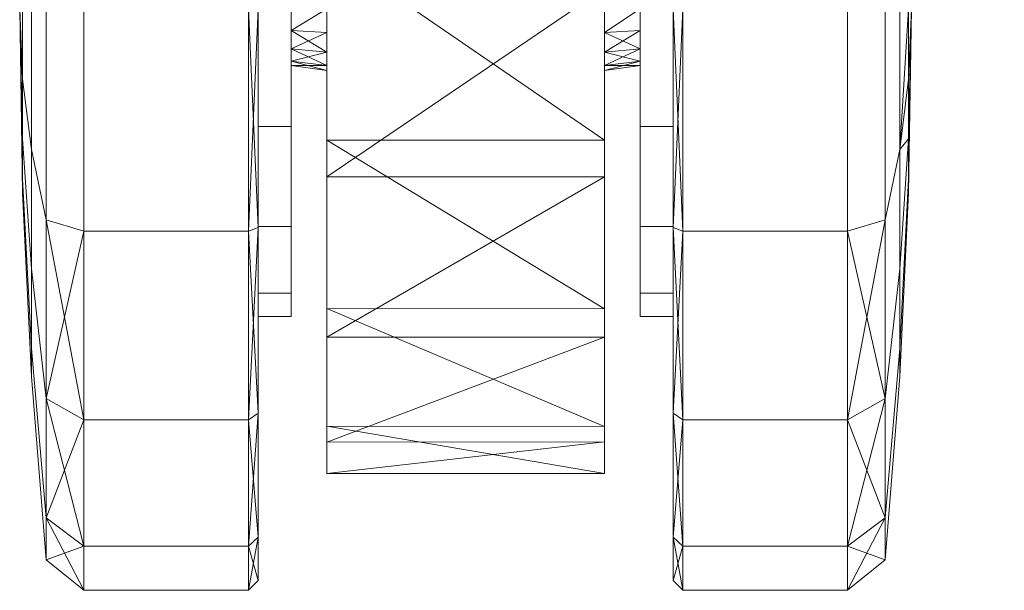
# Model space of a CAD drawing. Header units: inches. Extents: x 813 to 1305, y 19 to 194.
# Tile 70 of 163: x 1159.23 to 1161.23, y 62.81 to 63.97. Entities that reach past the tile are written whole.
import ezdxf

# ---------------------------------------------------------------- set-up
doc = ezdxf.new("R2010")
doc.units = ezdxf.units.IN
doc.header["$MEASUREMENT"] = 0
doc.layers.add('CET color Grey2', color=7, linetype='Continuous', true_color=0x060606)
doc.layers.add('CET color Grey98', color=7, linetype='Continuous', true_color=0xfafafa)
doc.layers.add('CET Default', color=7, linetype='Continuous')

# ---------------------------------------------------------------- blocks, each defined once
blk = doc.blocks.new('*C286')
at = {"layer": 'CET color Grey2', "linetype": 'Continuous', "lineweight": 0}
for points in [[(11.6028, 16.8235, 1.6331), (11.6028, 16.9135, 1.1811), (11.526, 16.8519, 1.1811), (11.6028, 16.8235, 1.6331)], [(11.526, 16.8519, 1.1811), (11.6028, 16.9135, 1.1811), (11.526, 16.7666, 0.7527), (11.526, 16.8519, 1.1811)], [(11.6028, 16.9135, 1.1811), (11.6028, 16.8235, 0.7291), (11.526, 16.7666, 0.7527), (11.6028, 16.9135, 1.1811)], [(11.937, 16.8235, 1.6331), (11.9567, 16.8054, 1.6256), (11.937, 16.9135, 1.1811), (11.937, 16.8235, 1.6331)], [(11.9567, 16.8054, 1.6256), (11.9567, 16.8938, 1.1811), (11.937, 16.9135, 1.1811), (11.9567, 16.8054, 1.6256)], [(11.937, 16.9135, 1.1811), (11.9567, 16.8938, 1.1811), (11.937, 16.8235, 0.7291), (11.937, 16.9135, 1.1811)], [(12.8189, 16.8235, 0.7291), (12.7992, 16.8054, 0.7367), (12.8189, 16.9135, 1.1811), (12.8189, 16.8235, 0.7291)], [(12.7992, 16.8054, 0.7367), (12.7992, 16.8938, 1.1811), (12.8189, 16.9135, 1.1811), (12.7992, 16.8054, 0.7367)], [(12.8189, 16.9135, 1.1811), (12.7992, 16.8938, 1.1811), (12.8189, 16.8235, 1.6331), (12.8189, 16.9135, 1.1811)], [(13.1531, 16.8235, 0.7291), (13.1531, 16.9135, 1.1811), (13.2299, 16.8519, 1.1811), (13.1531, 16.8235, 0.7291)], [(13.2299, 16.8519, 1.1811), (13.1531, 16.9135, 1.1811), (13.2299, 16.7666, 1.6095), (13.2299, 16.8519, 1.1811)], [(13.1531, 16.9135, 1.1811), (13.1531, 16.8235, 1.6331), (13.2299, 16.7666, 1.6095), (13.1531, 16.9135, 1.1811)], [(11.9567, 16.8938, 1.1811), (11.9567, 16.8054, 0.7367), (11.937, 16.8235, 0.7291), (11.9567, 16.8938, 1.1811)], [(12.7992, 16.8938, 1.1811), (12.7992, 16.8054, 1.6256), (12.8189, 16.8235, 1.6331), (12.7992, 16.8938, 1.1811)], [(11.526, 16.7666, 1.6095), (11.6028, 16.8235, 1.6331), (11.526, 16.8519, 1.1811), (11.526, 16.7666, 1.6095)], [(13.2299, 16.7666, 0.7527), (13.1531, 16.8235, 0.7291), (13.2299, 16.8519, 1.1811), (13.2299, 16.7666, 0.7527)], [(11.6028, 16.5675, 2.0163), (11.6028, 16.8235, 1.6331), (11.526, 16.7666, 1.6095), (11.6028, 16.5675, 2.0163)], [(11.526, 16.7666, 0.7527), (11.6028, 16.8235, 0.7291), (11.526, 16.524, 0.3895), (11.526, 16.7666, 0.7527)], [(11.6028, 16.8235, 0.7291), (11.6028, 16.5675, 0.346), (11.526, 16.524, 0.3895), (11.6028, 16.8235, 0.7291)], [(11.937, 16.5675, 2.0163), (11.9567, 16.5536, 2.0024), (11.937, 16.8235, 1.6331), (11.937, 16.5675, 2.0163)], [(11.9567, 16.5536, 2.0024), (11.9567, 16.8054, 1.6256), (11.937, 16.8235, 1.6331), (11.9567, 16.5536, 2.0024)], [(11.937, 16.8235, 0.7291), (11.9567, 16.8054, 0.7367), (11.937, 16.5675, 0.346), (11.937, 16.8235, 0.7291)], [(12.8189, 16.5675, 0.346), (12.7992, 16.5536, 0.3599), (12.8189, 16.8235, 0.7291), (12.8189, 16.5675, 0.346)], [(12.7992, 16.5536, 0.3599), (12.7992, 16.8054, 0.7367), (12.8189, 16.8235, 0.7291), (12.7992, 16.5536, 0.3599)], [(12.8189, 16.8235, 1.6331), (12.7992, 16.8054, 1.6256), (12.8189, 16.5675, 2.0163), (12.8189, 16.8235, 1.6331)], [(13.1531, 16.5675, 0.346), (13.1531, 16.8235, 0.7291), (13.2299, 16.7666, 0.7527), (13.1531, 16.5675, 0.346)], [(13.2299, 16.7666, 1.6095), (13.1531, 16.8235, 1.6331), (13.2299, 16.524, 1.9727), (13.2299, 16.7666, 1.6095)], [(13.1531, 16.8235, 1.6331), (13.1531, 16.5675, 2.0163), (13.2299, 16.524, 1.9727), (13.1531, 16.8235, 1.6331)], [(11.9567, 16.8054, 0.7367), (11.9567, 16.5536, 0.3599), (11.937, 16.5675, 0.346), (11.9567, 16.8054, 0.7367)], [(12.7992, 16.8054, 1.6256), (12.7992, 16.5536, 2.0024), (12.8189, 16.5675, 2.0163), (12.7992, 16.8054, 1.6256)], [(11.526, 16.524, 1.9727), (11.6028, 16.5675, 2.0163), (11.526, 16.7666, 1.6095), (11.526, 16.524, 1.9727)], [(13.2299, 16.524, 0.3895), (13.1531, 16.5675, 0.346), (13.2299, 16.7666, 0.7527), (13.2299, 16.524, 0.3895)], [(12.6598, 16.6123, 1.5249), (12.6598, 16.6762, 1.1416), (12.0962, 16.6122, 1.525), (12.6598, 16.6123, 1.5249)], [(12.6598, 16.6762, 1.1416), (12.0962, 16.6762, 1.1418), (12.0962, 16.6122, 1.525), (12.6598, 16.6762, 1.1416)], [(12.6598, 16.6762, 1.1416), (12.6598, 16.5804, 0.765), (12.0962, 16.6762, 1.1418), (12.6598, 16.6762, 1.1416)], [(12.6598, 16.5804, 0.765), (12.0962, 16.5806, 0.7653), (12.0962, 16.6762, 1.1418), (12.6598, 16.5804, 0.765)], [(12.6598, 16.3994, 1.85), (12.6598, 16.6123, 1.5249), (12.0962, 16.3994, 1.8501), (12.6598, 16.3994, 1.85)], [(12.6598, 16.6123, 1.5249), (12.0962, 16.6122, 1.525), (12.0962, 16.3994, 1.8501), (12.6598, 16.6123, 1.5249)], [(12.6598, 16.5804, 0.765), (12.6598, 16.3412, 0.4588), (12.0962, 16.5806, 0.7653), (12.6598, 16.5804, 0.765)], [(12.6598, 16.3412, 0.4588), (12.0962, 16.3415, 0.4591), (12.0962, 16.5806, 0.7653), (12.6598, 16.3412, 0.4588)], [(11.6028, 16.1843, 2.2723), (11.6028, 16.5675, 2.0163), (11.526, 16.524, 1.9727), (11.6028, 16.1843, 2.2723)], [(11.526, 16.524, 0.3895), (11.6028, 16.5675, 0.346), (11.526, 16.1608, 0.1468), (11.526, 16.524, 0.3895)], [(11.6028, 16.5675, 0.346), (11.6028, 16.1843, 0.0899), (11.526, 16.1608, 0.1468), (11.6028, 16.5675, 0.346)], [(11.937, 16.1843, 2.2723), (11.9567, 16.1768, 2.2541), (11.937, 16.5675, 2.0163), (11.937, 16.1843, 2.2723)], [(11.9567, 16.1768, 2.2541), (11.9567, 16.5536, 2.0024), (11.937, 16.5675, 2.0163), (11.9567, 16.1768, 2.2541)], [(11.937, 16.5675, 0.346), (11.9567, 16.5536, 0.3599), (11.937, 16.1843, 0.0899), (11.937, 16.5675, 0.346)], [(12.8189, 16.1843, 0.0899), (12.7992, 16.1768, 0.1081), (12.8189, 16.5675, 0.346), (12.8189, 16.1843, 0.0899)], [(12.7992, 16.1768, 0.1081), (12.7992, 16.5536, 0.3599), (12.8189, 16.5675, 0.346), (12.7992, 16.1768, 0.1081)], [(12.8189, 16.5675, 2.0163), (12.7992, 16.5536, 2.0024), (12.8189, 16.1843, 2.2723), (12.8189, 16.5675, 2.0163)], [(13.1531, 16.1843, 0.0899), (13.1531, 16.5675, 0.346), (13.2299, 16.524, 0.3895), (13.1531, 16.1843, 0.0899)], [(13.2299, 16.524, 1.9727), (13.1531, 16.5675, 2.0163), (13.2299, 16.1608, 2.2154), (13.2299, 16.524, 1.9727)], [(13.1531, 16.5675, 2.0163), (13.1531, 16.1843, 2.2723), (13.2299, 16.1608, 2.2154), (13.1531, 16.5675, 2.0163)], [(11.9567, 16.5536, 0.3599), (11.9567, 16.1768, 0.1081), (11.937, 16.1843, 0.0899), (11.9567, 16.5536, 0.3599)], [(12.7992, 16.5536, 2.0024), (12.7992, 16.1768, 2.2541), (12.8189, 16.1843, 2.2723), (12.7992, 16.5536, 2.0024)], [(11.526, 16.1608, 2.2154), (11.6028, 16.1843, 2.2723), (11.526, 16.524, 1.9727), (11.526, 16.1608, 2.2154)], [(13.2299, 16.1608, 0.1468), (13.1531, 16.1843, 0.0899), (13.2299, 16.524, 0.3895), (13.2299, 16.1608, 0.1468)], [(12.6598, 16.0737, 2.0619), (12.6598, 16.3994, 1.85), (12.0962, 16.0737, 2.062), (12.6598, 16.0737, 2.0619)], [(12.6598, 16.3994, 1.85), (12.0962, 16.3994, 1.8501), (12.0962, 16.0737, 2.062), (12.6598, 16.3994, 1.85)], [(12.6598, 16.3412, 0.4588), (12.6598, 15.9989, 0.2748), (12.0962, 16.3415, 0.4591), (12.6598, 16.3412, 0.4588)], [(12.6598, 15.9989, 0.2748), (12.0962, 15.9994, 0.275), (12.0962, 16.3415, 0.4591), (12.6598, 15.9989, 0.2748)], [(11.4963, 16.2605, 1.7093), (11.4784, 15.9966, 1.4453), (11.4963, 16.0182, 1.8712), (11.4963, 16.2605, 1.7093)], [(11.937, 15.7324, 2.3622), (11.9567, 15.7324, 2.3425), (11.937, 16.1843, 2.2723), (11.937, 15.7324, 2.3622)], [(11.9567, 15.7324, 2.3425), (11.9567, 16.1768, 2.2541), (11.937, 16.1843, 2.2723), (11.9567, 15.7324, 2.3425)], [(11.937, 16.1843, 0.0899), (11.9567, 16.1768, 0.1081), (11.937, 15.7324, 0), (11.937, 16.1843, 0.0899)], [(11.9567, 16.1768, 0.1081), (11.9567, 15.7324, 0.0197), (11.937, 15.7324, 0), (11.9567, 16.1768, 0.1081)], [(12.8189, 15.7324, 0), (12.7992, 15.7324, 0.0197), (12.8189, 16.1843, 0.0899), (12.8189, 15.7324, 0)], [(12.7992, 15.7324, 0.0197), (12.7992, 16.1768, 0.1081), (12.8189, 16.1843, 0.0899), (12.7992, 15.7324, 0.0197)], [(12.8189, 16.1843, 2.2723), (12.7992, 16.1768, 2.2541), (12.8189, 15.7324, 2.3622), (12.8189, 16.1843, 2.2723)], [(12.7992, 16.1768, 2.2541), (12.7992, 15.7324, 2.3425), (12.8189, 15.7324, 2.3622), (12.7992, 16.1768, 2.2541)], [(11.4784, 16.0776, 1.0381), (11.4724, 15.7324, 1.1811), (11.4784, 16.106, 1.1811), (11.4784, 16.0776, 1.0381)], [(11.4784, 16.106, 1.1811), (11.4724, 15.7324, 1.1811), (11.4784, 16.0776, 1.3241), (11.4784, 16.106, 1.1811)], [(13.2775, 16.0776, 1.3241), (13.2835, 15.7324, 1.1811), (13.2775, 16.106, 1.1811), (13.2775, 16.0776, 1.3241)], [(13.2775, 16.106, 1.1811), (13.2835, 15.7324, 1.1811), (13.2775, 16.0776, 1.0381), (13.2775, 16.106, 1.1811)], [(11.4784, 15.9966, 0.9169), (11.4724, 15.7324, 1.1811), (11.4784, 16.0776, 1.0381), (11.4784, 15.9966, 0.9169)], [(11.4784, 16.0776, 1.3241), (11.4724, 15.7324, 1.1811), (11.4784, 15.9966, 1.4453), (11.4784, 16.0776, 1.3241)], [(13.2775, 15.9966, 1.4453), (13.2835, 15.7324, 1.1811), (13.2775, 16.0776, 1.3241), (13.2775, 15.9966, 1.4453)], [(13.2775, 16.0776, 1.0381), (13.2835, 15.7324, 1.1811), (13.2775, 15.9966, 0.9169), (13.2775, 16.0776, 1.0381)], [(12.6598, 15.6903, 2.1249), (12.6598, 16.0737, 2.0619), (12.0962, 15.6904, 2.1249), (12.6598, 15.6903, 2.1249)], [(12.6598, 16.0737, 2.0619), (12.0962, 16.0737, 2.062), (12.0962, 15.6904, 2.1249), (12.6598, 16.0737, 2.0619)], [(11.4784, 15.9966, 1.4453), (11.4784, 15.7324, 1.5548), (11.4963, 16.0182, 1.8712), (11.4784, 15.9966, 1.4453)], [(11.4963, 16.0182, 1.8712), (11.4784, 15.7324, 1.5548), (11.4963, 15.7324, 1.9281), (11.4963, 16.0182, 1.8712)], [(11.4784, 15.8753, 0.8359), (11.4724, 15.7324, 1.1811), (11.4784, 15.9966, 0.9169), (11.4784, 15.8753, 0.8359)], [(11.4784, 15.9966, 1.4453), (11.4724, 15.7324, 1.1811), (11.4784, 15.7324, 1.5548), (11.4784, 15.9966, 1.4453)], [(12.6598, 15.9989, 0.2748), (12.6598, 15.6116, 0.2442), (12.0962, 15.9994, 0.275), (12.6598, 15.9989, 0.2748)], [(12.6598, 15.6116, 0.2442), (12.0962, 15.6121, 0.2441), (12.0962, 15.9994, 0.275), (12.6598, 15.6116, 0.2442)], [(13.2775, 15.8753, 1.5263), (13.2835, 15.7324, 1.1811), (13.2775, 15.9966, 1.4453), (13.2775, 15.8753, 1.5263)], [(13.2775, 15.9966, 0.9169), (13.2835, 15.7324, 1.1811), (13.2775, 15.8753, 0.8359), (13.2775, 15.9966, 0.9169)], [(11.4784, 15.7324, 0.8074), (11.4724, 15.7324, 1.1811), (11.4784, 15.8753, 0.8359), (11.4784, 15.7324, 0.8074)], [(13.2775, 15.7324, 1.5548), (13.2835, 15.7324, 1.1811), (13.2775, 15.8753, 1.5263), (13.2775, 15.7324, 1.5548)], [(13.2775, 15.8753, 0.8359), (13.2835, 15.7324, 1.1811), (13.2775, 15.7324, 0.8074), (13.2775, 15.8753, 0.8359)], [(12.0962, 15.8478, 1.229), (12.0962, 15.8574, 1.1811), (12.0236, 15.8474, 1.1811), (12.0962, 15.8478, 1.229)], [(12.0236, 15.8474, 1.1811), (12.0962, 15.8574, 1.1811), (12.0236, 15.8386, 1.1371), (12.0236, 15.8474, 1.1811)], [(12.0962, 15.8574, 1.1811), (12.0962, 15.8478, 1.1333), (12.0236, 15.8386, 1.1371), (12.0962, 15.8574, 1.1811)], [(12.6597, 15.8478, 1.1333), (12.6597, 15.8574, 1.1811), (12.7323, 15.8474, 1.1811), (12.6597, 15.8478, 1.1333)], [(12.7323, 15.8474, 1.1811), (12.6597, 15.8574, 1.1811), (12.7323, 15.8386, 1.2251), (12.7323, 15.8474, 1.1811)], [(12.6597, 15.8574, 1.1811), (12.6597, 15.8478, 1.229), (12.7323, 15.8386, 1.2251), (12.6597, 15.8574, 1.1811)], [(12.0962, 15.8207, 1.2695), (12.0962, 15.8478, 1.229), (12.0236, 15.8386, 1.2251), (12.0962, 15.8207, 1.2695)], [(12.0236, 15.8386, 1.2251), (12.0962, 15.8478, 1.229), (12.0236, 15.8474, 1.1811), (12.0236, 15.8386, 1.2251)], [(12.0236, 15.8386, 1.1371), (12.0962, 15.8478, 1.1333), (12.0236, 15.8137, 1.0998), (12.0236, 15.8386, 1.1371)], [(12.0962, 15.8478, 1.1333), (12.0962, 15.8207, 1.0927), (12.0236, 15.8137, 1.0998), (12.0962, 15.8478, 1.1333)], [(12.0236, 15.8137, 1.2624), (12.0962, 15.8207, 1.2695), (12.0236, 15.8386, 1.2251), (12.0236, 15.8137, 1.2624)], [(12.6597, 15.8207, 1.0927), (12.6597, 15.8478, 1.1333), (12.7323, 15.8386, 1.1371), (12.6597, 15.8207, 1.0927)], [(12.7323, 15.8386, 1.1371), (12.6597, 15.8478, 1.1333), (12.7323, 15.8474, 1.1811), (12.7323, 15.8386, 1.1371)], [(12.7323, 15.8386, 1.2251), (12.6597, 15.8478, 1.229), (12.7323, 15.8137, 1.2624), (12.7323, 15.8386, 1.2251)], [(12.6597, 15.8478, 1.229), (12.6597, 15.8207, 1.2695), (12.7323, 15.8137, 1.2624), (12.6597, 15.8478, 1.229)], [(12.7323, 15.8137, 1.0998), (12.6597, 15.8207, 1.0927), (12.7323, 15.8386, 1.1371), (12.7323, 15.8137, 1.0998)], [(12.0962, 15.7802, 1.2966), (12.0962, 15.8207, 1.2695), (12.0236, 15.8137, 1.2624), (12.0962, 15.7802, 1.2966)], [(12.0236, 15.8137, 1.0998), (12.0962, 15.8207, 1.0927), (12.0236, 15.7764, 1.0749), (12.0236, 15.8137, 1.0998)], [(12.0962, 15.8207, 1.0927), (12.0962, 15.7802, 1.0656), (12.0236, 15.7764, 1.0749), (12.0962, 15.8207, 1.0927)], [(12.6597, 15.7802, 1.0656), (12.6597, 15.8207, 1.0927), (12.7323, 15.8137, 1.0998), (12.6597, 15.7802, 1.0656)], [(12.7323, 15.8137, 1.2624), (12.6597, 15.8207, 1.2695), (12.7323, 15.7764, 1.2874), (12.7323, 15.8137, 1.2624)], [(12.6597, 15.8207, 1.2695), (12.6597, 15.7802, 1.2966), (12.7323, 15.7764, 1.2874), (12.6597, 15.8207, 1.2695)], [(12.0236, 15.7764, 1.2874), (12.0962, 15.7802, 1.2966), (12.0236, 15.8137, 1.2624), (12.0236, 15.7764, 1.2874)], [(12.7323, 15.7764, 1.0749), (12.6597, 15.7802, 1.0656), (12.7323, 15.8137, 1.0998), (12.7323, 15.7764, 1.0749)], [(12.0236, 15.7764, 1.0749), (12.0962, 15.7802, 1.0656), (12.0236, 15.7324, 1.0661), (12.0236, 15.7764, 1.0749)], [(12.0962, 15.7802, 1.0656), (12.0962, 15.7324, 1.0561), (12.0236, 15.7324, 1.0661), (12.0962, 15.7802, 1.0656)], [(12.6597, 15.7324, 1.0561), (12.6597, 15.7802, 1.0656), (12.7323, 15.7764, 1.0749), (12.6597, 15.7324, 1.0561)], [(12.7323, 15.7324, 1.0661), (12.6597, 15.7324, 1.0561), (12.7323, 15.7764, 1.0749), (12.7323, 15.7324, 1.0661)]]:
    blk.add_3dface(points, dxfattribs=at)
for points, invisible_edges in [([(11.6028, 16.8235, 1.6331), (11.937, 16.8235, 1.6331), (11.6028, 16.9135, 1.1811), (11.6028, 16.8235, 1.6331)], 2), ([(11.937, 16.8235, 1.6331), (11.937, 16.9135, 1.1811), (11.6028, 16.9135, 1.1811), (11.937, 16.8235, 1.6331)], 4), ([(11.6028, 16.9135, 1.1811), (11.937, 16.9135, 1.1811), (11.6028, 16.8235, 0.7291), (11.6028, 16.9135, 1.1811)], 2), ([(11.937, 16.9135, 1.1811), (11.937, 16.8235, 0.7291), (11.6028, 16.8235, 0.7291), (11.937, 16.9135, 1.1811)], 4), ([(13.1531, 16.8235, 0.7291), (12.8189, 16.8235, 0.7291), (13.1531, 16.9135, 1.1811), (13.1531, 16.8235, 0.7291)], 2), ([(12.8189, 16.8235, 0.7291), (12.8189, 16.9135, 1.1811), (13.1531, 16.9135, 1.1811), (12.8189, 16.8235, 0.7291)], 4), ([(13.1531, 16.9135, 1.1811), (12.8189, 16.9135, 1.1811), (13.1531, 16.8235, 1.6331), (13.1531, 16.9135, 1.1811)], 2), ([(12.8189, 16.9135, 1.1811), (12.8189, 16.8235, 1.6331), (13.1531, 16.8235, 1.6331), (12.8189, 16.9135, 1.1811)], 4), ([(11.9567, 16.8054, 1.6256), (11.9567, 16.3098, 1.4203), (11.9567, 16.8938, 1.1811), (11.9567, 16.8054, 1.6256)], 11), ([(11.9567, 16.3098, 1.4203), (11.9567, 16.3574, 1.1811), (11.9567, 16.8938, 1.1811), (11.9567, 16.3098, 1.4203)], 6), ([(11.9567, 16.8938, 1.1811), (11.9567, 16.3574, 1.1811), (11.9567, 16.8054, 0.7367), (11.9567, 16.8938, 1.1811)], 11), ([(12.7992, 16.8054, 0.7367), (12.7992, 16.3098, 0.9419), (12.7992, 16.8938, 1.1811), (12.7992, 16.8054, 0.7367)], 11), ([(12.7992, 16.3098, 0.9419), (12.7992, 16.3574, 1.1811), (12.7992, 16.8938, 1.1811), (12.7992, 16.3098, 0.9419)], 6), ([(12.7992, 16.8938, 1.1811), (12.7992, 16.3574, 1.1811), (12.7992, 16.8054, 1.6256), (12.7992, 16.8938, 1.1811)], 11), ([(11.526, 16.7666, 0.7527), (11.4963, 16.4225, 0.8953), (11.526, 16.8519, 1.1811), (11.526, 16.7666, 0.7527)], 2), ([(11.4963, 16.4225, 0.8953), (11.4963, 16.4793, 1.1811), (11.526, 16.8519, 1.1811), (11.4963, 16.4225, 0.8953)], 4), ([(11.526, 16.8519, 1.1811), (11.4963, 16.4793, 1.1811), (11.526, 16.7666, 1.6095), (11.526, 16.8519, 1.1811)], 2), ([(13.2299, 16.7666, 1.6095), (13.2596, 16.4225, 1.467), (13.2299, 16.8519, 1.1811), (13.2299, 16.7666, 1.6095)], 2), ([(13.2596, 16.4225, 1.467), (13.2596, 16.4793, 1.1811), (13.2299, 16.8519, 1.1811), (13.2596, 16.4225, 1.467)], 4), ([(13.2299, 16.8519, 1.1811), (13.2596, 16.4793, 1.1811), (13.2299, 16.7666, 0.7527), (13.2299, 16.8519, 1.1811)], 2), ([(11.6028, 16.5675, 2.0163), (11.937, 16.5675, 2.0163), (11.6028, 16.8235, 1.6331), (11.6028, 16.5675, 2.0163)], 2), ([(11.937, 16.5675, 2.0163), (11.937, 16.8235, 1.6331), (11.6028, 16.8235, 1.6331), (11.937, 16.5675, 2.0163)], 4), ([(11.6028, 16.8235, 0.7291), (11.937, 16.8235, 0.7291), (11.6028, 16.5675, 0.346), (11.6028, 16.8235, 0.7291)], 2), ([(11.937, 16.8235, 0.7291), (11.937, 16.5675, 0.346), (11.6028, 16.5675, 0.346), (11.937, 16.8235, 0.7291)], 4), ([(13.1531, 16.5675, 0.346), (12.8189, 16.5675, 0.346), (13.1531, 16.8235, 0.7291), (13.1531, 16.5675, 0.346)], 2), ([(12.8189, 16.5675, 0.346), (12.8189, 16.8235, 0.7291), (13.1531, 16.8235, 0.7291), (12.8189, 16.5675, 0.346)], 4), ([(13.1531, 16.8235, 1.6331), (12.8189, 16.8235, 1.6331), (13.1531, 16.5675, 2.0163), (13.1531, 16.8235, 1.6331)], 2), ([(12.8189, 16.8235, 1.6331), (12.8189, 16.5675, 2.0163), (13.1531, 16.5675, 2.0163), (12.8189, 16.8235, 1.6331)], 4), ([(11.9567, 16.5536, 2.0024), (11.9567, 16.1743, 1.6231), (11.9567, 16.8054, 1.6256), (11.9567, 16.5536, 2.0024)], 11), ([(11.9567, 16.1743, 1.6231), (11.9567, 16.3098, 1.4203), (11.9567, 16.8054, 1.6256), (11.9567, 16.1743, 1.6231)], 6), ([(11.9567, 16.3574, 1.1811), (11.9567, 16.3098, 0.9419), (11.9567, 16.8054, 0.7367), (11.9567, 16.3574, 1.1811)], 6), ([(11.9567, 16.8054, 0.7367), (11.9567, 16.3098, 0.9419), (11.9567, 16.5536, 0.3599), (11.9567, 16.8054, 0.7367)], 11), ([(12.7992, 16.5536, 0.3599), (12.7992, 16.1743, 0.7392), (12.7992, 16.8054, 0.7367), (12.7992, 16.5536, 0.3599)], 11), ([(12.7992, 16.1743, 0.7392), (12.7992, 16.3098, 0.9419), (12.7992, 16.8054, 0.7367), (12.7992, 16.1743, 0.7392)], 6), ([(12.7992, 16.3574, 1.1811), (12.7992, 16.3098, 1.4203), (12.7992, 16.8054, 1.6256), (12.7992, 16.3574, 1.1811)], 6), ([(12.7992, 16.8054, 1.6256), (12.7992, 16.3098, 1.4203), (12.7992, 16.5536, 2.0024), (12.7992, 16.8054, 1.6256)], 11), ([(11.526, 16.524, 0.3895), (11.4963, 16.2605, 0.6529), (11.526, 16.7666, 0.7527), (11.526, 16.524, 0.3895)], 2), ([(11.4963, 16.2605, 0.6529), (11.4963, 16.4225, 0.8953), (11.526, 16.7666, 0.7527), (11.4963, 16.2605, 0.6529)], 4), ([(11.4963, 16.4793, 1.1811), (11.4963, 16.4225, 1.467), (11.526, 16.7666, 1.6095), (11.4963, 16.4793, 1.1811)], 4), ([(11.526, 16.7666, 1.6095), (11.4963, 16.4225, 1.467), (11.526, 16.524, 1.9727), (11.526, 16.7666, 1.6095)], 2), ([(13.2299, 16.524, 1.9727), (13.2596, 16.2605, 1.7093), (13.2299, 16.7666, 1.6095), (13.2299, 16.524, 1.9727)], 2), ([(13.2596, 16.2605, 1.7093), (13.2596, 16.4225, 1.467), (13.2299, 16.7666, 1.6095), (13.2596, 16.2605, 1.7093)], 4), ([(13.2596, 16.4793, 1.1811), (13.2596, 16.4225, 0.8953), (13.2299, 16.7666, 0.7527), (13.2596, 16.4793, 1.1811)], 4), ([(13.2299, 16.7666, 0.7527), (13.2596, 16.4225, 0.8953), (13.2299, 16.524, 0.3895), (13.2299, 16.7666, 0.7527)], 2), ([(12.0962, 16.6122, 1.525), (12.0962, 16.6762, 1.1418), (12.0962, 15.6121, 0.2441), (12.0962, 16.6122, 1.525)], 6), ([(12.0962, 15.6121, 0.2441), (12.0962, 16.6762, 1.1418), (12.0962, 15.9994, 0.275), (12.0962, 15.6121, 0.2441)], 11), ([(12.0962, 16.6762, 1.1418), (12.0962, 16.5806, 0.7653), (12.0962, 15.9994, 0.275), (12.0962, 16.6762, 1.1418)], 6), ([(12.6598, 16.6762, 1.1416), (12.6598, 16.6123, 1.5249), (12.6598, 15.6116, 0.2442), (12.6598, 16.6762, 1.1416)], 6), ([(12.6598, 15.6116, 0.2442), (12.6598, 15.9989, 0.2748), (12.6598, 16.6762, 1.1416), (12.6598, 15.6116, 0.2442)], 6), ([(12.6598, 15.9989, 0.2748), (12.6598, 16.5804, 0.765), (12.6598, 16.6762, 1.1416), (12.6598, 15.9989, 0.2748)], 13), ([(12.0962, 16.3994, 1.8501), (12.0962, 16.6122, 1.525), (12.0962, 15.2451, 0.3718), (12.0962, 16.3994, 1.8501)], 6), ([(12.0962, 15.2451, 0.3718), (12.0962, 16.6122, 1.525), (12.0962, 15.6121, 0.2441), (12.0962, 15.2451, 0.3718)], 11), ([(12.6598, 15.2446, 0.3721), (12.6598, 16.6123, 1.5249), (12.6598, 16.3994, 1.85), (12.6598, 15.2446, 0.3721)], 13), ([(12.6598, 16.6123, 1.5249), (12.6598, 15.2446, 0.3721), (12.6598, 15.6116, 0.2442), (12.6598, 16.6123, 1.5249)], 13), ([(12.0962, 16.5806, 0.7653), (12.0962, 16.3415, 0.4591), (12.0962, 15.9994, 0.275), (12.0962, 16.5806, 0.7653)], 4), ([(12.6598, 16.5804, 0.765), (12.6598, 15.9989, 0.2748), (12.6598, 16.3412, 0.4588), (12.6598, 16.5804, 0.765)], 9), ([(11.6028, 16.1843, 2.2723), (11.937, 16.1843, 2.2723), (11.6028, 16.5675, 2.0163), (11.6028, 16.1843, 2.2723)], 2), ([(11.937, 16.1843, 2.2723), (11.937, 16.5675, 2.0163), (11.6028, 16.5675, 2.0163), (11.937, 16.1843, 2.2723)], 4), ([(11.6028, 16.5675, 0.346), (11.937, 16.5675, 0.346), (11.6028, 16.1843, 0.0899), (11.6028, 16.5675, 0.346)], 2), ([(11.937, 16.5675, 0.346), (11.937, 16.1843, 0.0899), (11.6028, 16.1843, 0.0899), (11.937, 16.5675, 0.346)], 4), ([(13.1531, 16.1843, 0.0899), (12.8189, 16.1843, 0.0899), (13.1531, 16.5675, 0.346), (13.1531, 16.1843, 0.0899)], 2), ([(12.8189, 16.1843, 0.0899), (12.8189, 16.5675, 0.346), (13.1531, 16.5675, 0.346), (12.8189, 16.1843, 0.0899)], 4), ([(13.1531, 16.5675, 2.0163), (12.8189, 16.5675, 2.0163), (13.1531, 16.1843, 2.2723), (13.1531, 16.5675, 2.0163)], 2), ([(12.8189, 16.5675, 2.0163), (12.8189, 16.1843, 2.2723), (13.1531, 16.1843, 2.2723), (12.8189, 16.5675, 2.0163)], 4), ([(11.9567, 16.1768, 2.2541), (11.9567, 15.9715, 1.7585), (11.9567, 16.5536, 2.0024), (11.9567, 16.1768, 2.2541)], 11), ([(11.9567, 15.9715, 1.7585), (11.9567, 16.1743, 1.6231), (11.9567, 16.5536, 2.0024), (11.9567, 15.9715, 1.7585)], 6), ([(11.9567, 16.3098, 0.9419), (11.9567, 16.1743, 0.7392), (11.9567, 16.5536, 0.3599), (11.9567, 16.3098, 0.9419)], 6), ([(11.9567, 16.5536, 0.3599), (11.9567, 16.1743, 0.7392), (11.9567, 16.1768, 0.1081), (11.9567, 16.5536, 0.3599)], 11), ([(12.7992, 16.1768, 0.1081), (12.7992, 15.9715, 0.6037), (12.7992, 16.5536, 0.3599), (12.7992, 16.1768, 0.1081)], 11), ([(12.7992, 15.9715, 0.6037), (12.7992, 16.1743, 0.7392), (12.7992, 16.5536, 0.3599), (12.7992, 15.9715, 0.6037)], 6), ([(12.7992, 16.3098, 1.4203), (12.7992, 16.1743, 1.6231), (12.7992, 16.5536, 2.0024), (12.7992, 16.3098, 1.4203)], 6), ([(12.7992, 16.5536, 2.0024), (12.7992, 16.1743, 1.6231), (12.7992, 16.1768, 2.2541), (12.7992, 16.5536, 2.0024)], 11), ([(11.526, 16.1608, 0.1468), (11.4963, 16.0182, 0.491), (11.526, 16.524, 0.3895), (11.526, 16.1608, 0.1468)], 2), ([(11.4963, 16.0182, 0.491), (11.4963, 16.2605, 0.6529), (11.526, 16.524, 0.3895), (11.4963, 16.0182, 0.491)], 4), ([(11.4963, 16.4225, 1.467), (11.4963, 16.2605, 1.7093), (11.526, 16.524, 1.9727), (11.4963, 16.4225, 1.467)], 4), ([(11.526, 16.524, 1.9727), (11.4963, 16.2605, 1.7093), (11.526, 16.1608, 2.2154), (11.526, 16.524, 1.9727)], 2), ([(13.2299, 16.1608, 2.2154), (13.2596, 16.0182, 1.8712), (13.2299, 16.524, 1.9727), (13.2299, 16.1608, 2.2154)], 2), ([(13.2596, 16.0182, 1.8712), (13.2596, 16.2605, 1.7093), (13.2299, 16.524, 1.9727), (13.2596, 16.0182, 1.8712)], 4), ([(13.2596, 16.4225, 0.8953), (13.2596, 16.2605, 0.6529), (13.2299, 16.524, 0.3895), (13.2596, 16.4225, 0.8953)], 4), ([(13.2299, 16.524, 0.3895), (13.2596, 16.2605, 0.6529), (13.2299, 16.1608, 0.1468), (13.2299, 16.524, 0.3895)], 2), ([(11.4963, 16.4225, 0.8953), (11.4784, 16.0776, 1.0381), (11.4963, 16.4793, 1.1811), (11.4963, 16.4225, 0.8953)], 2), ([(11.4784, 16.0776, 1.0381), (11.4784, 16.106, 1.1811), (11.4963, 16.4793, 1.1811), (11.4784, 16.0776, 1.0381)], 4), ([(11.4963, 16.4793, 1.1811), (11.4784, 16.106, 1.1811), (11.4963, 16.4225, 1.467), (11.4963, 16.4793, 1.1811)], 2), ([(13.2596, 16.4225, 1.467), (13.2775, 16.0776, 1.3241), (13.2596, 16.4793, 1.1811), (13.2596, 16.4225, 1.467)], 2), ([(13.2775, 16.0776, 1.3241), (13.2775, 16.106, 1.1811), (13.2596, 16.4793, 1.1811), (13.2775, 16.0776, 1.3241)], 4), ([(13.2596, 16.4793, 1.1811), (13.2775, 16.106, 1.1811), (13.2596, 16.4225, 0.8953), (13.2596, 16.4793, 1.1811)], 2), ([(11.4963, 16.2605, 0.6529), (11.4784, 15.9966, 0.9169), (11.4963, 16.4225, 0.8953), (11.4963, 16.2605, 0.6529)], 2), ([(11.4784, 15.9966, 0.9169), (11.4784, 16.0776, 1.0381), (11.4963, 16.4225, 0.8953), (11.4784, 15.9966, 0.9169)], 4), ([(11.4784, 16.106, 1.1811), (11.4784, 16.0776, 1.3241), (11.4963, 16.4225, 1.467), (11.4784, 16.106, 1.1811)], 4), ([(11.4963, 16.4225, 1.467), (11.4784, 16.0776, 1.3241), (11.4963, 16.2605, 1.7093), (11.4963, 16.4225, 1.467)], 2), ([(13.2596, 16.2605, 1.7093), (13.2775, 15.9966, 1.4453), (13.2596, 16.4225, 1.467), (13.2596, 16.2605, 1.7093)], 2), ([(13.2775, 15.9966, 1.4453), (13.2775, 16.0776, 1.3241), (13.2596, 16.4225, 1.467), (13.2775, 15.9966, 1.4453)], 4), ([(13.2775, 16.106, 1.1811), (13.2775, 16.0776, 1.0381), (13.2596, 16.4225, 0.8953), (13.2775, 16.106, 1.1811)], 4), ([(13.2596, 16.4225, 0.8953), (13.2775, 16.0776, 1.0381), (13.2596, 16.2605, 0.6529), (13.2596, 16.4225, 0.8953)], 2), ([(12.0962, 16.0737, 2.062), (12.0962, 16.3994, 1.8501), (12.0962, 14.9606, 0.6363), (12.0962, 16.0737, 2.062)], 6), ([(12.0962, 14.9606, 0.6363), (12.0962, 16.3994, 1.8501), (12.0962, 15.2451, 0.3718), (12.0962, 14.9606, 0.6363)], 11), ([(12.6598, 16.3994, 1.85), (12.6598, 16.0737, 2.0619), (12.6598, 14.9602, 0.6368), (12.6598, 16.3994, 1.85)], 6), ([(12.6598, 14.9602, 0.6368), (12.6598, 15.2446, 0.3721), (12.6598, 16.3994, 1.85), (12.6598, 14.9602, 0.6368)], 6), ([(11.9567, 16.3098, 1.4203), (12.0236, 16.3098, 1.4203), (11.9567, 16.3574, 1.1811), (11.9567, 16.3098, 1.4203)], 2), ([(12.0236, 16.3098, 1.4203), (12.0236, 16.3574, 1.1811), (11.9567, 16.3574, 1.1811), (12.0236, 16.3098, 1.4203)], 4), ([(11.9567, 16.3574, 1.1811), (12.0236, 16.3574, 1.1811), (11.9567, 16.3098, 0.9419), (11.9567, 16.3574, 1.1811)], 2), ([(12.0236, 16.3574, 1.1811), (12.0236, 16.3098, 0.9419), (11.9567, 16.3098, 0.9419), (12.0236, 16.3574, 1.1811)], 4), ([(12.0236, 16.3098, 1.4203), (12.0236, 15.8386, 1.2251), (12.0236, 16.3574, 1.1811), (12.0236, 16.3098, 1.4203)], 11), ([(12.0236, 15.8386, 1.2251), (12.0236, 15.8474, 1.1811), (12.0236, 16.3574, 1.1811), (12.0236, 15.8386, 1.2251)], 6), ([(12.0236, 16.3574, 1.1811), (12.0236, 15.8474, 1.1811), (12.0236, 16.3098, 0.9419), (12.0236, 16.3574, 1.1811)], 11), ([(12.7992, 16.3098, 0.9419), (12.7323, 16.3098, 0.9419), (12.7992, 16.3574, 1.1811), (12.7992, 16.3098, 0.9419)], 2), ([(12.7323, 16.3098, 0.9419), (12.7323, 16.3574, 1.1811), (12.7992, 16.3574, 1.1811), (12.7323, 16.3098, 0.9419)], 4), ([(12.7323, 16.3098, 0.9419), (12.7323, 15.8386, 1.1371), (12.7323, 16.3574, 1.1811), (12.7323, 16.3098, 0.9419)], 11), ([(12.7323, 15.8386, 1.1371), (12.7323, 15.8474, 1.1811), (12.7323, 16.3574, 1.1811), (12.7323, 15.8386, 1.1371)], 6), ([(12.7992, 16.3574, 1.1811), (12.7323, 16.3574, 1.1811), (12.7992, 16.3098, 1.4203), (12.7992, 16.3574, 1.1811)], 2), ([(12.7323, 16.3574, 1.1811), (12.7323, 16.3098, 1.4203), (12.7992, 16.3098, 1.4203), (12.7323, 16.3574, 1.1811)], 4), ([(12.7323, 16.3574, 1.1811), (12.7323, 15.8474, 1.1811), (12.7323, 16.3098, 1.4203), (12.7323, 16.3574, 1.1811)], 11), ([(11.9567, 16.1743, 1.6231), (12.0236, 16.1743, 1.6231), (11.9567, 16.3098, 1.4203), (11.9567, 16.1743, 1.6231)], 2), ([(12.0236, 16.1743, 1.6231), (12.0236, 16.3098, 1.4203), (11.9567, 16.3098, 1.4203), (12.0236, 16.1743, 1.6231)], 4), ([(11.9567, 16.3098, 0.9419), (12.0236, 16.3098, 0.9419), (11.9567, 16.1743, 0.7392), (11.9567, 16.3098, 0.9419)], 2), ([(12.0236, 16.3098, 0.9419), (12.0236, 16.1743, 0.7392), (11.9567, 16.1743, 0.7392), (12.0236, 16.3098, 0.9419)], 4), ([(12.0236, 16.1743, 1.6231), (12.0236, 15.8137, 1.2624), (12.0236, 16.3098, 1.4203), (12.0236, 16.1743, 1.6231)], 11), ([(12.0236, 15.8137, 1.2624), (12.0236, 15.8386, 1.2251), (12.0236, 16.3098, 1.4203), (12.0236, 15.8137, 1.2624)], 6), ([(12.0236, 15.8474, 1.1811), (12.0236, 15.8386, 1.1371), (12.0236, 16.3098, 0.9419), (12.0236, 15.8474, 1.1811)], 6), ([(12.0236, 16.3098, 0.9419), (12.0236, 15.8386, 1.1371), (12.0236, 16.1743, 0.7392), (12.0236, 16.3098, 0.9419)], 11), ([(12.7992, 16.1743, 0.7392), (12.7323, 16.1743, 0.7392), (12.7992, 16.3098, 0.9419), (12.7992, 16.1743, 0.7392)], 2), ([(12.7323, 16.1743, 0.7392), (12.7323, 16.3098, 0.9419), (12.7992, 16.3098, 0.9419), (12.7323, 16.1743, 0.7392)], 4), ([(12.7323, 16.1743, 0.7392), (12.7323, 15.8137, 1.0998), (12.7323, 16.3098, 0.9419), (12.7323, 16.1743, 0.7392)], 11), ([(12.7323, 15.8137, 1.0998), (12.7323, 15.8386, 1.1371), (12.7323, 16.3098, 0.9419), (12.7323, 15.8137, 1.0998)], 6), ([(12.7323, 15.8474, 1.1811), (12.7323, 15.8386, 1.2251), (12.7323, 16.3098, 1.4203), (12.7323, 15.8474, 1.1811)], 6), ([(12.7992, 16.3098, 1.4203), (12.7323, 16.3098, 1.4203), (12.7992, 16.1743, 1.6231), (12.7992, 16.3098, 1.4203)], 2), ([(12.7323, 16.3098, 1.4203), (12.7323, 16.1743, 1.6231), (12.7992, 16.1743, 1.6231), (12.7323, 16.3098, 1.4203)], 4), ([(12.7323, 16.3098, 1.4203), (12.7323, 15.8386, 1.2251), (12.7323, 16.1743, 1.6231), (12.7323, 16.3098, 1.4203)], 11), ([(11.4963, 16.0182, 0.491), (11.4784, 15.8753, 0.8359), (11.4963, 16.2605, 0.6529), (11.4963, 16.0182, 0.491)], 2), ([(11.4784, 15.8753, 0.8359), (11.4784, 15.9966, 0.9169), (11.4963, 16.2605, 0.6529), (11.4784, 15.8753, 0.8359)], 4), ([(11.4784, 16.0776, 1.3241), (11.4784, 15.9966, 1.4453), (11.4963, 16.2605, 1.7093), (11.4784, 16.0776, 1.3241)], 4), ([(11.4963, 16.2605, 1.7093), (11.4963, 16.0182, 1.8712), (11.526, 16.1608, 2.2154), (11.4963, 16.2605, 1.7093)], 4), ([(13.2596, 16.2605, 0.6529), (13.2596, 16.0182, 0.491), (13.2299, 16.1608, 0.1468), (13.2596, 16.2605, 0.6529)], 4), ([(13.2596, 16.0182, 1.8712), (13.2775, 15.8753, 1.5263), (13.2596, 16.2605, 1.7093), (13.2596, 16.0182, 1.8712)], 2), ([(13.2775, 15.8753, 1.5263), (13.2775, 15.9966, 1.4453), (13.2596, 16.2605, 1.7093), (13.2775, 15.8753, 1.5263)], 4), ([(13.2775, 16.0776, 1.0381), (13.2775, 15.9966, 0.9169), (13.2596, 16.2605, 0.6529), (13.2775, 16.0776, 1.0381)], 4), ([(13.2596, 16.2605, 0.6529), (13.2775, 15.9966, 0.9169), (13.2596, 16.0182, 0.491), (13.2596, 16.2605, 0.6529)], 2), ([(11.6028, 15.7324, 2.3622), (11.6028, 16.1843, 2.2723), (11.526, 16.1608, 2.2154), (11.6028, 15.7324, 2.3622)], 4), ([(11.526, 16.1608, 0.1468), (11.6028, 16.1843, 0.0899), (11.526, 15.7324, 0.0616), (11.526, 16.1608, 0.1468)], 2), ([(11.6028, 16.1843, 0.0899), (11.6028, 15.7324, 0), (11.526, 15.7324, 0.0616), (11.6028, 16.1843, 0.0899)], 4), ([(11.6028, 15.7324, 2.3622), (11.937, 15.7324, 2.3622), (11.6028, 16.1843, 2.2723), (11.6028, 15.7324, 2.3622)], 2), ([(11.937, 15.7324, 2.3622), (11.937, 16.1843, 2.2723), (11.6028, 16.1843, 2.2723), (11.937, 15.7324, 2.3622)], 4), ([(11.6028, 16.1843, 0.0899), (11.937, 16.1843, 0.0899), (11.6028, 15.7324, 0), (11.6028, 16.1843, 0.0899)], 2), ([(11.937, 16.1843, 0.0899), (11.937, 15.7324, 0), (11.6028, 15.7324, 0), (11.937, 16.1843, 0.0899)], 4), ([(11.9567, 15.7324, 2.3425), (11.9567, 15.7324, 1.8061), (11.9567, 16.1768, 2.2541), (11.9567, 15.7324, 2.3425)], 11), ([(11.9567, 15.7324, 1.8061), (11.9567, 15.9715, 1.7585), (11.9567, 16.1768, 2.2541), (11.9567, 15.7324, 1.8061)], 6), ([(11.9567, 16.1743, 0.7392), (11.9567, 15.9715, 0.6037), (11.9567, 16.1768, 0.1081), (11.9567, 16.1743, 0.7392)], 6), ([(11.9567, 16.1768, 0.1081), (11.9567, 15.9715, 0.6037), (11.9567, 15.7324, 0.0197), (11.9567, 16.1768, 0.1081)], 11), ([(12.7992, 15.7324, 0.0197), (12.7992, 15.7324, 0.5561), (12.7992, 16.1768, 0.1081), (12.7992, 15.7324, 0.0197)], 11), ([(12.7992, 15.7324, 0.5561), (12.7992, 15.9715, 0.6037), (12.7992, 16.1768, 0.1081), (12.7992, 15.7324, 0.5561)], 6), ([(12.7992, 16.1743, 1.6231), (12.7992, 15.9715, 1.7585), (12.7992, 16.1768, 2.2541), (12.7992, 16.1743, 1.6231)], 6), ([(12.7992, 16.1768, 2.2541), (12.7992, 15.9715, 1.7585), (12.7992, 15.7324, 2.3425), (12.7992, 16.1768, 2.2541)], 11), ([(13.1531, 15.7324, 0), (12.8189, 15.7324, 0), (13.1531, 16.1843, 0.0899), (13.1531, 15.7324, 0)], 2), ([(12.8189, 15.7324, 0), (12.8189, 16.1843, 0.0899), (13.1531, 16.1843, 0.0899), (12.8189, 15.7324, 0)], 4), ([(13.1531, 16.1843, 2.2723), (12.8189, 16.1843, 2.2723), (13.1531, 15.7324, 2.3622), (13.1531, 16.1843, 2.2723)], 2), ([(12.8189, 16.1843, 2.2723), (12.8189, 15.7324, 2.3622), (13.1531, 15.7324, 2.3622), (12.8189, 16.1843, 2.2723)], 4), ([(13.1531, 15.7324, 0), (13.1531, 16.1843, 0.0899), (13.2299, 16.1608, 0.1468), (13.1531, 15.7324, 0)], 4), ([(13.2299, 16.1608, 2.2154), (13.1531, 16.1843, 2.2723), (13.2299, 15.7324, 2.3006), (13.2299, 16.1608, 2.2154)], 2), ([(13.1531, 16.1843, 2.2723), (13.1531, 15.7324, 2.3622), (13.2299, 15.7324, 2.3006), (13.1531, 16.1843, 2.2723)], 4), ([(11.526, 15.7324, 0.0616), (11.4963, 15.7324, 0.4342), (11.526, 16.1608, 0.1468), (11.526, 15.7324, 0.0616)], 2), ([(11.4963, 15.7324, 0.4342), (11.4963, 16.0182, 0.491), (11.526, 16.1608, 0.1468), (11.4963, 15.7324, 0.4342)], 4), ([(11.526, 16.1608, 2.2154), (11.4963, 16.0182, 1.8712), (11.526, 15.7324, 2.3006), (11.526, 16.1608, 2.2154)], 2), ([(11.526, 15.7324, 2.3006), (11.6028, 15.7324, 2.3622), (11.526, 16.1608, 2.2154), (11.526, 15.7324, 2.3006)], 2), ([(11.9567, 15.9715, 1.7585), (12.0236, 15.9715, 1.7585), (11.9567, 16.1743, 1.6231), (11.9567, 15.9715, 1.7585)], 2), ([(12.0236, 15.9715, 1.7585), (12.0236, 16.1743, 1.6231), (11.9567, 16.1743, 1.6231), (12.0236, 15.9715, 1.7585)], 4), ([(11.9567, 16.1743, 0.7392), (12.0236, 16.1743, 0.7392), (11.9567, 15.9715, 0.6037), (11.9567, 16.1743, 0.7392)], 2), ([(12.0236, 16.1743, 0.7392), (12.0236, 15.9715, 0.6037), (11.9567, 15.9715, 0.6037), (12.0236, 16.1743, 0.7392)], 4), ([(12.0236, 15.9715, 1.7585), (12.0236, 15.7764, 1.2874), (12.0236, 16.1743, 1.6231), (12.0236, 15.9715, 1.7585)], 11), ([(12.0236, 15.7764, 1.2874), (12.0236, 15.8137, 1.2624), (12.0236, 16.1743, 1.6231), (12.0236, 15.7764, 1.2874)], 6), ([(12.0236, 15.8386, 1.1371), (12.0236, 15.8137, 1.0998), (12.0236, 16.1743, 0.7392), (12.0236, 15.8386, 1.1371)], 6), ([(12.0236, 16.1743, 0.7392), (12.0236, 15.8137, 1.0998), (12.0236, 15.9715, 0.6037), (12.0236, 16.1743, 0.7392)], 11), ([(12.7992, 15.9715, 0.6037), (12.7323, 15.9715, 0.6037), (12.7992, 16.1743, 0.7392), (12.7992, 15.9715, 0.6037)], 2), ([(12.7323, 15.9715, 0.6037), (12.7323, 16.1743, 0.7392), (12.7992, 16.1743, 0.7392), (12.7323, 15.9715, 0.6037)], 4), ([(12.7323, 15.9715, 0.6037), (12.7323, 15.7764, 1.0749), (12.7323, 16.1743, 0.7392), (12.7323, 15.9715, 0.6037)], 11), ([(12.7323, 15.7764, 1.0749), (12.7323, 15.8137, 1.0998), (12.7323, 16.1743, 0.7392), (12.7323, 15.7764, 1.0749)], 6), ([(12.7323, 15.8386, 1.2251), (12.7323, 15.8137, 1.2624), (12.7323, 16.1743, 1.6231), (12.7323, 15.8386, 1.2251)], 6), ([(12.7992, 16.1743, 1.6231), (12.7323, 16.1743, 1.6231), (12.7992, 15.9715, 1.7585), (12.7992, 16.1743, 1.6231)], 2), ([(12.7323, 16.1743, 1.6231), (12.7323, 15.9715, 1.7585), (12.7992, 15.9715, 1.7585), (12.7323, 16.1743, 1.6231)], 4), ([(12.7323, 16.1743, 1.6231), (12.7323, 15.8137, 1.2624), (12.7323, 15.9715, 1.7585), (12.7323, 16.1743, 1.6231)], 11), ([(13.2299, 15.7324, 0.0616), (13.1531, 15.7324, 0), (13.2299, 16.1608, 0.1468), (13.2299, 15.7324, 0.0616)], 2), ([(13.2299, 15.7324, 2.3006), (13.2596, 15.7324, 1.9281), (13.2299, 16.1608, 2.2154), (13.2299, 15.7324, 2.3006)], 2), ([(13.2596, 15.7324, 1.9281), (13.2596, 16.0182, 1.8712), (13.2299, 16.1608, 2.2154), (13.2596, 15.7324, 1.9281)], 4), ([(13.2299, 16.1608, 0.1468), (13.2596, 16.0182, 0.491), (13.2299, 15.7324, 0.0616), (13.2299, 16.1608, 0.1468)], 2), ([(12.0962, 15.6904, 2.1249), (12.0962, 16.0737, 2.062), (12.0962, 14.8066, 0.993), (12.0962, 15.6904, 2.1249)], 6), ([(12.0962, 14.8066, 0.993), (12.0962, 16.0737, 2.062), (12.0962, 14.9606, 0.6363), (12.0962, 14.8066, 0.993)], 11), ([(12.6598, 14.8065, 0.9937), (12.6598, 16.0737, 2.0619), (12.6598, 15.6903, 2.1249), (12.6598, 14.8065, 0.9937)], 13), ([(12.6598, 16.0737, 2.0619), (12.6598, 14.8065, 0.9937), (12.6598, 14.9602, 0.6368), (12.6598, 16.0737, 2.0619)], 13), ([(11.4963, 15.7324, 0.4342), (11.4784, 15.7324, 0.8074), (11.4963, 16.0182, 0.491), (11.4963, 15.7324, 0.4342)], 2), ([(11.4784, 15.7324, 0.8074), (11.4784, 15.8753, 0.8359), (11.4963, 16.0182, 0.491), (11.4784, 15.7324, 0.8074)], 4), ([(11.4963, 16.0182, 1.8712), (11.4963, 15.7324, 1.9281), (11.526, 15.7324, 2.3006), (11.4963, 16.0182, 1.8712)], 4), ([(13.2596, 16.0182, 0.491), (13.2596, 15.7324, 0.4342), (13.2299, 15.7324, 0.0616), (13.2596, 16.0182, 0.491)], 4), ([(13.2596, 15.7324, 1.9281), (13.2775, 15.7324, 1.5548), (13.2596, 16.0182, 1.8712), (13.2596, 15.7324, 1.9281)], 2), ([(13.2775, 15.7324, 1.5548), (13.2775, 15.8753, 1.5263), (13.2596, 16.0182, 1.8712), (13.2775, 15.7324, 1.5548)], 4), ([(13.2775, 15.9966, 0.9169), (13.2775, 15.8753, 0.8359), (13.2596, 16.0182, 0.491), (13.2775, 15.9966, 0.9169)], 4), ([(13.2596, 16.0182, 0.491), (13.2775, 15.8753, 0.8359), (13.2596, 15.7324, 0.4342), (13.2596, 16.0182, 0.491)], 2), ([(11.9567, 15.7324, 1.8061), (12.0236, 15.7324, 1.8061), (11.9567, 15.9715, 1.7585), (11.9567, 15.7324, 1.8061)], 2), ([(12.0236, 15.7324, 1.8061), (12.0236, 15.9715, 1.7585), (11.9567, 15.9715, 1.7585), (12.0236, 15.7324, 1.8061)], 4), ([(11.9567, 15.9715, 0.6037), (11.9567, 15.7324, 0.5561), (11.9567, 15.7324, 0.0197), (11.9567, 15.9715, 0.6037)], 6), ([(11.9567, 15.9715, 0.6037), (12.0236, 15.9715, 0.6037), (11.9567, 15.7324, 0.5561), (11.9567, 15.9715, 0.6037)], 2), ([(12.0236, 15.9715, 0.6037), (12.0236, 15.7324, 0.5561), (11.9567, 15.7324, 0.5561), (12.0236, 15.9715, 0.6037)], 4), ([(12.0236, 15.7324, 1.8061), (12.0236, 15.7324, 1.2961), (12.0236, 15.9715, 1.7585), (12.0236, 15.7324, 1.8061)], 11), ([(12.0236, 15.7324, 1.2961), (12.0236, 15.7764, 1.2874), (12.0236, 15.9715, 1.7585), (12.0236, 15.7324, 1.2961)], 6), ([(12.0236, 15.8137, 1.0998), (12.0236, 15.7764, 1.0749), (12.0236, 15.9715, 0.6037), (12.0236, 15.8137, 1.0998)], 6), ([(12.0236, 15.9715, 0.6037), (12.0236, 15.7764, 1.0749), (12.0236, 15.7324, 0.5561), (12.0236, 15.9715, 0.6037)], 11), ([(12.7992, 15.7324, 0.5561), (12.7323, 15.7324, 0.5561), (12.7992, 15.9715, 0.6037), (12.7992, 15.7324, 0.5561)], 2), ([(12.7323, 15.7324, 0.5561), (12.7323, 15.9715, 0.6037), (12.7992, 15.9715, 0.6037), (12.7323, 15.7324, 0.5561)], 4), ([(12.7323, 15.7324, 0.5561), (12.7323, 15.7324, 1.0661), (12.7323, 15.9715, 0.6037), (12.7323, 15.7324, 0.5561)], 11), ([(12.7323, 15.7324, 1.0661), (12.7323, 15.7764, 1.0749), (12.7323, 15.9715, 0.6037), (12.7323, 15.7324, 1.0661)], 6), ([(12.7323, 15.8137, 1.2624), (12.7323, 15.7764, 1.2874), (12.7323, 15.9715, 1.7585), (12.7323, 15.8137, 1.2624)], 6), ([(12.7992, 15.9715, 1.7585), (12.7323, 15.9715, 1.7585), (12.7992, 15.7324, 1.8061), (12.7992, 15.9715, 1.7585)], 2), ([(12.7323, 15.9715, 1.7585), (12.7323, 15.7324, 1.8061), (12.7992, 15.7324, 1.8061), (12.7323, 15.9715, 1.7585)], 4), ([(12.7323, 15.9715, 1.7585), (12.7323, 15.7764, 1.2874), (12.7323, 15.7324, 1.8061), (12.7323, 15.9715, 1.7585)], 11), ([(12.7992, 15.9715, 1.7585), (12.7992, 15.7324, 1.8061), (12.7992, 15.7324, 2.3425), (12.7992, 15.9715, 1.7585)], 6), ([(13.2775, 15.8753, 0.8359), (13.2775, 15.7324, 0.8074), (13.2596, 15.7324, 0.4342), (13.2775, 15.8753, 0.8359)], 4), ([(12.0962, 15.7324, 1.3061), (12.0962, 15.7802, 1.2966), (12.0236, 15.7764, 1.2874), (12.0962, 15.7324, 1.3061)], 4), ([(12.0236, 15.7324, 1.2961), (12.0962, 15.7324, 1.3061), (12.0236, 15.7764, 1.2874), (12.0236, 15.7324, 1.2961)], 2), ([(12.0236, 15.7764, 1.0749), (12.0236, 15.7324, 1.0661), (12.0236, 15.7324, 0.5561), (12.0236, 15.7764, 1.0749)], 6), ([(12.7323, 15.7764, 1.2874), (12.6597, 15.7802, 1.2966), (12.7323, 15.7324, 1.2961), (12.7323, 15.7764, 1.2874)], 2), ([(12.6597, 15.7802, 1.2966), (12.6597, 15.7324, 1.3061), (12.7323, 15.7324, 1.2961), (12.6597, 15.7802, 1.2966)], 4), ([(12.7323, 15.7764, 1.2874), (12.7323, 15.7324, 1.2961), (12.7323, 15.7324, 1.8061), (12.7323, 15.7764, 1.2874)], 6)]:
    blk.add_3dface(points, dxfattribs=dict(at, invisible_edges=invisible_edges))
at = {"layer": 'CET color Grey98', "linetype": 'Continuous', "lineweight": 0}
for points in [[(8.6401, 15.7812, 14.2084), (8.6559, 15.8256, 14.2596), (11.7979, 14.6598, 15.4301), (8.6401, 15.7812, 14.2084)], [(8.6559, 15.8256, 14.2596), (11.8005, 14.6975, 15.4656), (11.7979, 14.6598, 15.4301), (8.6559, 15.8256, 14.2596)], [(8.6559, 15.8256, 14.2596), (8.6707, 15.8177, 14.3287), (11.8005, 14.6975, 15.4656), (8.6559, 15.8256, 14.2596)], [(8.6707, 15.8177, 14.3287), (11.7876, 14.7138, 15.5129), (11.8005, 14.6975, 15.4656), (8.6707, 15.8177, 14.3287)], [(8.6707, 15.8177, 14.3287), (8.6909, 15.7943, 14.3936), (11.7876, 14.7138, 15.5129), (8.6707, 15.8177, 14.3287)], [(8.6188, 15.7179, 14.1826), (8.6401, 15.7812, 14.2084), (11.7868, 14.6145, 15.4054), (8.6188, 15.7179, 14.1826)], [(8.6401, 15.7812, 14.2084), (11.7979, 14.6598, 15.4301), (11.7868, 14.6145, 15.4054), (8.6401, 15.7812, 14.2084)], [(8.6909, 15.7943, 14.3936), (11.7665, 14.7142, 15.5612), (11.7876, 14.7138, 15.5129), (8.6909, 15.7943, 14.3936)], [(8.6909, 15.7943, 14.3936), (8.7549, 15.7119, 14.5883), (11.7665, 14.7142, 15.5612), (8.6909, 15.7943, 14.3936)]]:
    blk.add_3dface(points, dxfattribs=at)
blk = doc.blocks.new('*C200')
at = {"layer": 'CET Default', "linetype": 'Continuous', "lineweight": 0, "rotation": 179.9999999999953}
blk.add_blockref('*C286', (373.7957, 892.8549), dxfattribs=at)

msp = doc.modelspace()

# ---------------------------------------------------------------- block references
at = {"layer": 'CET Default', "linetype": 'Continuous', "lineweight": 0}
msp.add_blockref('*C200', (798.7199, -813.1289), dxfattribs=at)

doc.saveas('drawing.dxf')
